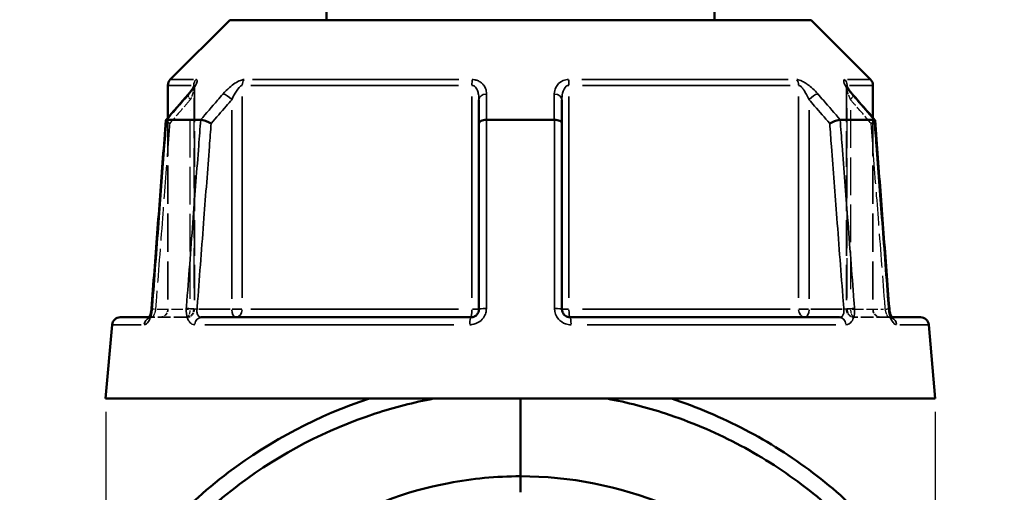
# Model space of a CAD drawing. Header units: millimetres. Extents: x 0 to 926, y 0 to 961.
# Tile 5 of 16: x 328 to 449, y 365 to 423. Entities that reach past the tile are written whole.
import ezdxf

# ---------------------------------------------------------------- set-up
doc = ezdxf.new("R2010")
doc.units = ezdxf.units.MM
doc.linetypes.add('DASHED', pattern=[0.2067, 0.1654, -0.0413])
for name, color, linetype, lineweight in [('Dimension (ANSI)', 7, 'Continuous', 25), ('Hidden (ANSI)', 7, 'DASHED', 35), ('Hidden Narrow (ANSI)', 7, 'DASHED', 25), ('Visible (ANSI)', 7, 'Continuous', 50), ('Visible Narrow (ANSI)', 7, 'Continuous', 35)]:
    doc.layers.add(name, color=color, linetype=linetype, lineweight=lineweight)
doc.styles.add('Note Text (ANSI)', font='tahoma.ttf')
doc.dimstyles.new('Default - mm (ANSI)', dxfattribs={"dimtxt": 3.048, "dimasz": 2.5, "dimexe": 3.175, "dimexo": 1.6002, "dimgap": 0.8, "dimtad": 0, "dimtoh": 1, "dimrnd": 1e-08, "dimzin": 4, "dimdsep": 46, "dimtxsty": 'Note Text (ANSI)', "dimcen": 0.09, "dimdle": 10, "dimclrd": 256, "dimclre": 256, "dimclrt": 256, "dimadec": 1, "dimazin": 1, "dimtfac": 1, "dimtofl": 0, "dimtmove": 0, "dimatfit": 3, "dimfxl": 1, "dimtolj": 1, "dimtzin": 4, "dimlwd": -1, "dimlwe": -1, "dimarcsym": 0})

# ---------------------------------------------------------------- blocks, each defined once
blk = doc.blocks.new('*D8')
at = {"layer": 'Defpoints', "color": 0, "transparency": 16777216}
for p in [(244.74, 516.05), (373.91, 516.05), (390.04, 258.09)]:
    blk.add_point(p, dxfattribs=at)
at = {"layer": 'Dimension (ANSI)', "transparency": 16777216}
for p, q in [((372.31, 516.05), (241.57, 516.05)), ((244.74, 513.55), (244.74, 440.07)), ((244.74, 260.59), (244.74, 426.12)), ((388.44, 258.09), (241.57, 258.09))]:
    blk.add_line(p, q, dxfattribs=at)
for points in [[(244.33, 513.55), (245.16, 513.55), (244.74, 516.05)], [(244.33, 260.59), (245.16, 260.59), (244.74, 258.09)]]:
    blk.add_solid(points, dxfattribs=at)
at = {"layer": 'Dimension (ANSI)', "transparency": 16777216, "insert": (243.16, 426.92), "char_height": 3.048, "attachment_point": 1, "rotation": 90, "style": 'Note Text (ANSI)'}
blk.add_mtext('\\A1;257.96', dxfattribs=at)
blk = doc.blocks.new('*D11')
at = {"layer": 'Defpoints', "color": 0, "transparency": 16777216}
for p in [(338.21, 376.46), (440.21, 376.46), (338.21, 330.39)]:
    blk.add_point(p, dxfattribs=at)
at = {"layer": 'Dimension (ANSI)', "transparency": 16777216}
for p, q in [((338.21, 374.85), (338.21, 327.21)), ((440.21, 374.85), (440.21, 327.21)), ((340.71, 330.39), (380.49, 330.39)), ((437.71, 330.39), (397.93, 330.39))]:
    blk.add_line(p, q, dxfattribs=at)
for points in [[(340.71, 330.81), (340.71, 329.97), (338.21, 330.39)], [(437.71, 330.81), (437.71, 329.97), (440.21, 330.39)]]:
    blk.add_solid(points, dxfattribs=at)
at = {"layer": 'Dimension (ANSI)', "transparency": 16777216, "insert": (381.29, 332.68), "char_height": 3.048, "attachment_point": 1, "style": 'Note Text (ANSI)'}
blk.add_mtext('\\A1;{\\fAIGDT|b0|i0;\\H3.0480;\\ln}\\fTahoma|b0|i0;\\H3.0480;102.00', dxfattribs=at)

msp = doc.modelspace()

# ---------------------------------------------------------------- linework, layer by layer
at = {"layer": 'Hidden (ANSI)', "ltscale": 26.493855}
for p, q in [((349.116, 414.836), (349.116, 387.455)), ((429.303, 414.836), (429.303, 387.455))]:
    msp.add_line(p, q, dxfattribs=at)
at = {"layer": 'Hidden (ANSI)', "ltscale": 28.476213}
msp.add_line((345.859, 410.999), (345.859, 387.455), dxfattribs=at)
at = {"layer": 'Hidden (ANSI)', "ltscale": 28.476215}
msp.add_line((432.559, 410.999), (432.559, 387.455), dxfattribs=at)
at = {"layer": 'Hidden (ANSI)', "ltscale": 1.470216}
msp.add_line((343.578, 386.455), (343.872, 386.455), dxfattribs=at)
at = {"layer": 'Hidden (ANSI)', "ltscale": 9.334328}
for p, q in [((348.116, 386.455), (343.872, 386.455)), ((434.547, 386.455), (430.303, 386.455))]:
    msp.add_line(p, q, dxfattribs=at)
at = {"layer": 'Hidden (ANSI)', "ltscale": 1.47006}
msp.add_line((434.547, 386.455), (434.841, 386.455), dxfattribs=at)
at = {"layer": 'Hidden (ANSI)', "ltscale": 2.991791}
for centre, start, end in [((344.859, 387.455), 270, 0), ((348.116, 387.455), 270, 0), ((430.303, 387.455), 180, 270), ((433.559, 387.455), 180, 270)]:
    msp.add_arc(centre, 1, start, end, dxfattribs=at)
at = {"layer": 'Hidden (ANSI)', "ltscale": 8.512628}
for centre, major_axis, ratio, start_param, end_param in [((10200.675, -10870.628), (-350.928, 15922.406), 0.8713232, 0.7640997, 0.7643804), ((-9558.919, -11027.774), (-354.119, -16144.189), 0.871299, 2.3771226, 2.3773994)]:
    msp.add_ellipse(centre, major_axis=major_axis, ratio=ratio, start_param=start_param, end_param=end_param, dxfattribs=at)
at = {"layer": 'Hidden (ANSI)', "ltscale": 4.578621}
msp.add_open_spline([(348.362, 413.877), (348.461, 413.991), (348.554, 414.103), (348.726, 414.321), (348.804, 414.427), (348.941, 414.624), (349, 414.716), (349.066, 414.832), (349.084, 414.866), (349.11, 414.918), (349.118, 414.936), (349.128, 414.96), (349.13, 414.967), (349.133, 414.974), (349.131, 414.969), (349.123, 414.931), (349.119, 414.907), (349.117, 414.858), (349.116, 414.848), (349.116, 414.836)], degree=3, knots=[0, 0, 0, 0, 0.05326363, 0.05326363, 0.10652726, 0.10652726, 0.15979088, 0.15979088, 0.1864227, 0.1864227, 0.20693939, 0.20693939, 0.22202176, 0.22202176, 0.24544118, 0.24544118, 0.26213437, 0.26213437, 0.26631814, 0.26631814, 0.26631814, 0.26631814], dxfattribs=at)
at = {"layer": 'Hidden (ANSI)', "ltscale": 0.735482}
msp.add_open_spline([(349.116, 414.836), (349.116, 414.879), (349.12, 414.909), (349.126, 414.95), (349.129, 414.962), (349.132, 414.97), (349.132, 414.971), (349.132, 414.971)], degree=3, knots=[0.079099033, 0.079099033, 0.079099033, 0.079099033, 0.094745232, 0.094745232, 0.110737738, 0.110737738, 0.118300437, 0.118300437, 0.118300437, 0.118300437], dxfattribs=at)
at = {"layer": 'Hidden (ANSI)', "ltscale": 4.578617}
msp.add_open_spline([(429.303, 414.836), (429.303, 414.879), (429.299, 414.909), (429.293, 414.95), (429.29, 414.962), (429.286, 414.974), (429.287, 414.972), (429.294, 414.953), (429.302, 414.932), (429.335, 414.864), (429.364, 414.81), (429.45, 414.667), (429.513, 414.572), (429.657, 414.37), (429.738, 414.263), (429.899, 414.062), (429.976, 413.97), (430.057, 413.877)], degree=3, knots=[0.07909903, 0.07909903, 0.07909903, 0.07909903, 0.09474523, 0.09474523, 0.11073774, 0.11073774, 0.12984163, 0.12984163, 0.15596521, 0.15596521, 0.19532048, 0.19532048, 0.24858388, 0.24858388, 0.30184727, 0.30184727, 0.345416, 0.345416, 0.345416, 0.345416], dxfattribs=at)
at = {"layer": 'Hidden (ANSI)', "ltscale": 0.735502}
msp.add_open_spline([(429.287, 414.971), (429.287, 414.971), (429.289, 414.964), (429.296, 414.931), (429.3, 414.907), (429.302, 414.858), (429.303, 414.848), (429.303, 414.836)], degree=3, knots=[0.227116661, 0.227116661, 0.227116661, 0.227116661, 0.245441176, 0.245441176, 0.262134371, 0.262134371, 0.26631814, 0.26631814, 0.26631814, 0.26631814], dxfattribs=at)
at = {"layer": 'Hidden (ANSI)', "ltscale": 2.089214}
for points, knots in [([(345.608, 410.696), (345.606, 410.673), (345.62, 410.644), (345.683, 410.569), (345.738, 410.521), (345.885, 410.418), (345.975, 410.363), (346.079, 410.307), (346.08, 410.306), (346.081, 410.305)], [-0.10955437, -0.10955437, -0.10955437, -0.10955437, -0.07796276, -0.07796276, -0.03923705, -0.03923705, 0, 0, 0.00047625, 0.00047625, 0.00047625, 0.00047625]), ([(432.338, 410.305), (432.339, 410.306), (432.34, 410.307), (432.444, 410.363), (432.534, 410.418), (432.681, 410.521), (432.736, 410.569), (432.799, 410.644), (432.813, 410.673), (432.811, 410.696)], [-0.15371258, -0.15371258, -0.15371258, -0.15371258, -0.15323743, -0.15323743, -0.11409174, -0.11409174, -0.0754562, -0.0754562, -0.04393815, -0.04393815, -0.04393815, -0.04393815])]:
    msp.add_open_spline(points, degree=3, knots=knots, dxfattribs=at)
at = {"layer": 'Hidden (ANSI)', "ltscale": 0.527502}
msp.add_open_spline([(343.815, 387.256), (343.823, 387.304), (343.829, 387.352), (343.839, 387.443), (343.843, 387.487), (343.847, 387.531)], degree=3, knots=[0.279678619, 0.279678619, 0.279678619, 0.279678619, 0.298086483, 0.298086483, 0.314813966, 0.314813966, 0.314813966, 0.314813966], dxfattribs=at)
at = {"layer": 'Hidden (ANSI)', "ltscale": 1.701024}
msp.add_open_spline([(343.499, 386.331), (343.499, 386.331), (343.499, 386.331), (343.499, 386.331), (343.508, 386.341), (343.555, 386.374), (343.592, 386.396), (343.706, 386.438), (343.785, 386.455), (343.872, 386.455)], degree=3, knots=[0.227293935, 0.227293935, 0.227293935, 0.227293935, 0.22772718, 0.22772718, 0.25682997, 0.25682997, 0.285161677, 0.285161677, 0.314811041, 0.314811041, 0.314811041, 0.314811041], dxfattribs=at)
at = {"layer": 'Hidden (ANSI)', "ltscale": 1.700917}
for points in [[(343.872, 386.455), (343.768, 386.455), (343.677, 386.43), (343.563, 386.381), (343.531, 386.358), (343.503, 386.336), (343.499, 386.331), (343.499, 386.331)], [(434.547, 386.455), (434.651, 386.455), (434.742, 386.43), (434.856, 386.381), (434.888, 386.358), (434.916, 386.336), (434.92, 386.331), (434.92, 386.331)]]:
    msp.add_open_spline(points, degree=3, knots=[0, 0, 0, 0, 0.035487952, 0.035487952, 0.066590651, 0.066590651, 0.08751627, 0.08751627, 0.08751627, 0.08751627], dxfattribs=at)
at = {"layer": 'Hidden (ANSI)', "ltscale": 0.402963}
msp.add_open_spline([(343.529, 386.371), (343.53, 386.373), (343.53, 386.374), (343.545, 386.395), (343.56, 386.422), (343.578, 386.455)], degree=3, knots=[0.122975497, 0.122975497, 0.122975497, 0.122975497, 0.124622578, 0.124622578, 0.150448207, 0.150448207, 0.150448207, 0.150448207], dxfattribs=at)
at = {"layer": 'Hidden (ANSI)', "ltscale": 0.420625}
msp.add_open_spline([(343.735, 386.873), (343.747, 386.919), (343.759, 386.966), (343.774, 387.034), (343.779, 387.054), (343.783, 387.073)], degree=3, knots=[0.227257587, 0.227257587, 0.227257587, 0.227257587, 0.247429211, 0.247429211, 0.255432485, 0.255432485, 0.255432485, 0.255432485], dxfattribs=at)
at = {"layer": 'Hidden (ANSI)', "ltscale": 2.63652}
msp.add_open_spline([(434.841, 386.455), (434.861, 386.418), (434.878, 386.389), (434.909, 386.343), (434.921, 386.331), (434.92, 386.331), (434.911, 386.341), (434.864, 386.374), (434.827, 386.396), (434.713, 386.438), (434.634, 386.455), (434.547, 386.455)], degree=3, knots=[0.16436308, 0.16436308, 0.16436308, 0.16436308, 0.19343627, 0.19343627, 0.22772718, 0.22772718, 0.25682997, 0.25682997, 0.28516168, 0.28516168, 0.31481104, 0.31481104, 0.31481104, 0.31481104], dxfattribs=at)
at = {"layer": 'Hidden Narrow (ANSI)', "ltscale": 29.756516}
msp.add_line((349.043, 413.425), (349.043, 388.822), dxfattribs=at)
at = {"layer": 'Hidden Narrow (ANSI)', "ltscale": 29.756474}
msp.add_line((429.376, 388.822), (429.376, 413.425), dxfattribs=at)
at = {"layer": 'Hidden Narrow (ANSI)', "ltscale": 28.04664}
for p, q in [((348.616, 388.743), (348.616, 411.932)), ((429.803, 411.932), (429.803, 388.743))]:
    msp.add_line(p, q, dxfattribs=at)
at = {"layer": 'Hidden Narrow (ANSI)', "ltscale": 8.457208}
for p, q in [((344.557, 387.455), (348.403, 387.455)), ((430.016, 387.455), (433.862, 387.455))]:
    msp.add_line(p, q, dxfattribs=at)
at = {"layer": 'Hidden Narrow (ANSI)', "ltscale": 1.795034}
for p, q in [((349.115, 387.455), (348.661, 387.455)), ((429.758, 387.455), (429.304, 387.455))]:
    msp.add_line(p, q, dxfattribs=at)
at = {"layer": 'Hidden Narrow (ANSI)', "ltscale": 2.029475}
for centre, major_axis, start_param, end_param in [((349.116, 413.221), (-0.755, 0.656), 0.059198, 1.1247615), ((429.303, 413.221), (0.755, 0.656), 5.1584238, 6.2239873)]:
    msp.add_ellipse(centre, major_axis=major_axis, ratio=0.3543192, start_param=start_param, end_param=end_param, dxfattribs=at)
at = {"layer": 'Hidden Narrow (ANSI)', "ltscale": 1.797881}
for centre, major_axis, start_param, end_param in [((344.844, 387.455), (-0.997, 0.076), 0.0524429, 0.9964155), ((433.575, 387.455), (0.997, 0.076), 5.2867698, 6.2307424)]:
    msp.add_ellipse(centre, major_axis=major_axis, ratio=0.0437298, start_param=start_param, end_param=end_param, dxfattribs=at)
at = {"layer": 'Hidden Narrow (ANSI)', "ltscale": 0.633739}
msp.add_ellipse((343.872, 385.455), major_axis=(0, 1), ratio=0.9213266, start_param=0.0184876, end_param=0.3512644, dxfattribs=at)
at = {"layer": 'Hidden Narrow (ANSI)', "ltscale": 2.692601}
for centre, ratio, start_param, end_param in [((348.116, 387.455), 0.5, 0.0785398, 1.4922565), ((348.116, 387.455), 0.9265657, 0.0785398, 1.4922565), ((430.303, 387.455), 0.9265657, 4.7909288, 6.2046455), ((430.303, 387.455), 0.5, 4.7909288, 6.2046455)]:
    msp.add_ellipse(centre, major_axis=(0, -1), ratio=ratio, start_param=start_param, end_param=end_param, dxfattribs=at)
at = {"layer": 'Hidden Narrow (ANSI)', "ltscale": 0.633677}
msp.add_ellipse((434.547, 385.455), major_axis=(0, 1), ratio=0.9213266, start_param=5.9319551, end_param=6.2646995, dxfattribs=at)
at = {"layer": 'Hidden Narrow (ANSI)', "ltscale": 3.591758}
msp.add_open_spline([(349.109, 414.917), (349.112, 414.905), (349.114, 414.892), (349.12, 414.818), (349.113, 414.738), (349.082, 414.561), (349.06, 414.465), (348.991, 414.211), (348.938, 414.045), (348.8, 413.662), (348.713, 413.442), (348.616, 413.221)], degree=3, knots=[0.05373644, 0.05373644, 0.05373644, 0.05373644, 0.06721438, 0.06721438, 0.12292214, 0.12292214, 0.17440412, 0.17440412, 0.25131567, 0.25131567, 0.345416, 0.345416, 0.345416, 0.345416], dxfattribs=at)
at = {"layer": 'Hidden Narrow (ANSI)', "ltscale": 3.592147}
msp.add_open_spline([(429.803, 413.221), (429.683, 413.497), (429.575, 413.771), (429.369, 414.384), (429.287, 414.718), (429.306, 414.897), (429.308, 414.907), (429.31, 414.917)], degree=3, knots=[0, 0, 0, 0, 0.11734182, 0.11734182, 0.28109054, 0.28109054, 0.2916805, 0.2916805, 0.2916805, 0.2916805], dxfattribs=at)
at = {"layer": 'Hidden Narrow (ANSI)', "ltscale": 7.081717}
for points, knots in [([(348.616, 413.221), (348.39, 412.961), (348.164, 412.701), (347.939, 412.441), (347.319, 411.729), (346.7, 411.017), (346.081, 410.305)], [1.52956, 1.52956, 1.52956, 1.52956, 1.63999425, 1.63999425, 1.63999425, 1.94268014, 1.94268014, 1.94268014, 1.94268014]), ([(432.338, 410.305), (431.719, 411.017), (431.1, 411.729), (430.48, 412.441), (430.254, 412.701), (430.029, 412.961), (429.803, 413.221)], [2.55862177, 2.55862177, 2.55862177, 2.55862177, 2.86130766, 2.86130766, 2.86130766, 2.9717419, 2.9717419, 2.9717419, 2.9717419])]:
    msp.add_open_spline(points, degree=3, knots=knots, dxfattribs=at)
at = {"layer": 'Hidden Narrow (ANSI)', "ltscale": 24.968994}
for points, knots in [([(346.081, 410.305), (346.01, 409.365), (345.938, 408.425), (345.643, 404.54), (345.419, 401.595), (345.195, 398.651), (344.935, 395.239), (344.676, 391.826), (344.392, 388.094), (344.368, 387.775), (344.344, 387.455)], [0.6034865, 0.6034865, 0.6034865, 0.6034865, 0.8866951, 0.8866951, 1.7733902, 1.7733902, 1.7733902, 2.8010582, 2.8010582, 2.8973048, 2.8973048, 2.8973048, 2.8973048]), ([(434.075, 387.455), (434.051, 387.775), (434.027, 388.094), (433.743, 391.826), (433.483, 395.239), (433.224, 398.651), (433, 401.595), (432.776, 404.54), (432.481, 408.425), (432.409, 409.365), (432.338, 410.305)], [1.2046153, 1.2046153, 1.2046153, 1.2046153, 1.300862, 1.300862, 2.32853, 2.32853, 2.32853, 3.2152251, 3.2152251, 3.4984336, 3.4984336, 3.4984336, 3.4984336])]:
    msp.add_open_spline(points, degree=3, knots=knots, dxfattribs=at)
at = {"layer": 'Hidden Narrow (ANSI)', "ltscale": 2.712011}
msp.add_open_spline([(344.344, 387.455), (344.334, 387.389), (344.321, 387.323), (344.284, 387.154), (344.255, 387.053), (344.181, 386.841), (344.133, 386.735), (344.009, 386.525), (343.932, 386.455), (343.872, 386.455)], degree=3, knots=[0, 0, 0, 0, 0.03982627, 0.03982627, 0.1035483, 0.1035483, 0.18638694, 0.18638694, 0.31481104, 0.31481104, 0.31481104, 0.31481104], dxfattribs=at)
at = {"layer": 'Hidden Narrow (ANSI)', "ltscale": 2.712193}
msp.add_open_spline([(434.547, 386.455), (434.524, 386.455), (434.499, 386.465), (434.43, 386.515), (434.384, 386.571), (434.278, 386.747), (434.22, 386.882), (434.131, 387.166), (434.097, 387.311), (434.075, 387.455)], degree=3, knots=[0, 0, 0, 0, 0.04867645, 0.04867645, 0.12655878, 0.12655878, 0.2278058, 0.2278058, 0.31481397, 0.31481397, 0.31481397, 0.31481397], dxfattribs=at)
at = {"layer": 'Visible (ANSI)'}
for p, q in [((365.359, 425.455), (365.359, 423.005)), ((413.06, 423.005), (413.06, 425.455)), ((353.46, 423.005), (346.152, 415.697)), ((353.46, 423.005), (424.959, 423.005)), ((424.959, 423.005), (432.267, 415.697)), ((345.859, 414.99), (345.859, 410.999)), ((432.559, 414.99), (432.559, 410.999)), ((384.109, 413.221), (384.109, 410.305)), ((394.309, 410.305), (394.309, 413.221)), ((345.717, 410.755), (349.878, 410.755)), ((385.048, 410.755), (393.371, 410.755)), ((428.541, 410.755), (432.702, 410.755)), ((384.109, 410.305), (384.109, 387.455)), ((394.309, 387.455), (394.309, 410.305)), ((340.001, 386.455), (343.578, 386.455)), ((349.972, 386.455), (383.109, 386.455)), ((395.309, 386.455), (428.447, 386.455)), ((434.841, 386.455), (438.418, 386.455)), ((339.004, 385.542), (338.209, 376.455)), ((439.414, 385.542), (440.209, 376.455)), ((338.209, 376.455), (440.209, 376.455)), ((389.209, 376.455), (389.209, 366.905)), ((389.209, 366.905), (389.209, 376.455)), ((389.209, 364.93), (389.209, 366.905)), ((389.209, 366.905), (389.209, 364.93))]:
    msp.add_line(p, q, dxfattribs=at)
for centre, start, end in [((346.859, 414.99), 135, 180), ((431.559, 414.99), 0, 45), ((340.001, 385.455), 90, 175), ((438.418, 385.455), 5, 90)]:
    msp.add_arc(centre, 1, start, end, dxfattribs=at)
for centre, major_axis, ratio, start_param, end_param in [((10337.338, -11027.774), (354.119, -16144.189), 0.871299, 3.9057859, 3.9060627), ((-9422.256, -10870.628), (350.928, 15922.406), 0.8713232, 5.5188049, 5.5190856)]:
    msp.add_ellipse(centre, major_axis=major_axis, ratio=ratio, start_param=start_param, end_param=end_param, dxfattribs=at)
for points, knots in [([(349.132, 414.971), (349.132, 414.971), (349.131, 414.968), (349.125, 414.953), (349.116, 414.932), (349.084, 414.864), (349.055, 414.81), (348.969, 414.667), (348.906, 414.572), (348.762, 414.37), (348.681, 414.263), (348.52, 414.062), (348.443, 413.97), (348.362, 413.877)], [0.11830044, 0.11830044, 0.11830044, 0.11830044, 0.12984163, 0.12984163, 0.15596521, 0.15596521, 0.19532048, 0.19532048, 0.24858388, 0.24858388, 0.30184727, 0.30184727, 0.345416, 0.345416, 0.345416, 0.345416]), ([(430.057, 413.877), (429.958, 413.991), (429.865, 414.103), (429.693, 414.321), (429.615, 414.427), (429.478, 414.624), (429.419, 414.716), (429.353, 414.832), (429.334, 414.866), (429.309, 414.918), (429.301, 414.936), (429.291, 414.96), (429.289, 414.967), (429.287, 414.971), (429.287, 414.971), (429.287, 414.971)], [0, 0, 0, 0, 0.05326363, 0.05326363, 0.10652726, 0.10652726, 0.15979088, 0.15979088, 0.1864227, 0.1864227, 0.20693939, 0.20693939, 0.22202176, 0.22202176, 0.22711666, 0.22711666, 0.22711666, 0.22711666]), ([(345.608, 410.696), (345.491, 409.152), (345.373, 407.608), (345.138, 404.519), (345.021, 402.974), (344.786, 399.886), (344.669, 398.341), (344.434, 395.253), (344.316, 393.708), (344.081, 390.62), (343.964, 389.075), (343.847, 387.531)], [0.5718587, 0.5718587, 0.5718587, 0.5718587, 1.0369479, 1.0369479, 1.5020372, 1.5020372, 1.9671264, 1.9671264, 2.4322156, 2.4322156, 2.8973048, 2.8973048, 2.8973048, 2.8973048]), ([(345.706, 410.755), (345.654, 410.75), (345.622, 410.735), (345.61, 410.706), (345.609, 410.701), (345.608, 410.696)], [-0.153595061, -0.153595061, -0.153595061, -0.153595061, -0.116550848, -0.116550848, -0.109554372, -0.109554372, -0.109554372, -0.109554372]), ([(351.181, 410.305), (351.18, 410.306), (351.179, 410.307), (351.075, 410.363), (350.961, 410.418), (350.725, 410.521), (350.604, 410.569), (350.367, 410.651), (350.253, 410.686), (350.05, 410.735), (349.963, 410.75), (349.893, 410.755)], [-0.15371258, -0.15371258, -0.15371258, -0.15371258, -0.15323742, -0.15323742, -0.11409173, -0.11409173, -0.07545617, -0.07545617, -0.03695795, -0.03695795, 0, 0, 0, 0]), ([(385.023, 410.755), (384.9, 410.75), (384.781, 410.735), (384.558, 410.686), (384.457, 410.651), (384.288, 410.569), (384.223, 410.521), (384.133, 410.418), (384.11, 410.363), (384.109, 410.307), (384.109, 410.306), (384.109, 410.305)], [-0.15359492, -0.15359492, -0.15359492, -0.15359492, -0.11655078, -0.11655078, -0.07796289, -0.07796289, -0.03923697, -0.03923697, 0, 0, 0.0004764, 0.0004764, 0.0004764, 0.0004764]), ([(394.309, 410.305), (394.309, 410.306), (394.309, 410.307), (394.309, 410.363), (394.286, 410.418), (394.196, 410.521), (394.13, 410.569), (393.962, 410.651), (393.861, 410.686), (393.638, 410.735), (393.519, 410.75), (393.396, 410.755)], [-0.15371258, -0.15371258, -0.15371258, -0.15371258, -0.15323729, -0.15323729, -0.11409168, -0.11409168, -0.07545593, -0.07545593, -0.03695789, -0.03695789, 0, 0, 0, 0]), ([(428.526, 410.755), (428.456, 410.75), (428.369, 410.735), (428.166, 410.686), (428.052, 410.651), (427.815, 410.569), (427.694, 410.521), (427.458, 410.418), (427.344, 410.363), (427.24, 410.307), (427.239, 410.306), (427.238, 410.305)], [-0.15359504, -0.15359504, -0.15359504, -0.15359504, -0.11655084, -0.11655084, -0.07796278, -0.07796278, -0.03923704, -0.03923704, 0, 0, 0.00047627, 0.00047627, 0.00047627, 0.00047627]), ([(432.811, 410.696), (432.81, 410.701), (432.809, 410.706), (432.797, 410.735), (432.765, 410.75), (432.713, 410.755)], [-0.043938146, -0.043938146, -0.043938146, -0.043938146, -0.03695796, -0.03695796, 0, 0, 0, 0]), ([(434.572, 387.531), (434.455, 389.075), (434.338, 390.62), (434.103, 393.708), (433.985, 395.253), (433.75, 398.341), (433.633, 399.886), (433.398, 402.974), (433.281, 404.519), (433.046, 407.608), (432.928, 409.152), (432.811, 410.696)], [1.2046153, 1.2046153, 1.2046153, 1.2046153, 1.6697046, 1.6697046, 2.1347938, 2.1347938, 2.599883, 2.599883, 3.0649722, 3.0649722, 3.5300614, 3.5300614, 3.5300614, 3.5300614]), ([(343.847, 387.531), (343.836, 387.394), (343.818, 387.256), (343.768, 386.996), (343.738, 386.875), (343.672, 386.666), (343.637, 386.578), (343.574, 386.446), (343.547, 386.398), (343.51, 386.343), (343.499, 386.331), (343.499, 386.331)], [0, 0, 0, 0, 0.05246869, 0.05246869, 0.10385719, 0.10385719, 0.15173749, 0.15173749, 0.19343627, 0.19343627, 0.22729393, 0.22729393, 0.22729393, 0.22729393]), ([(384.109, 387.455), (384.109, 387.389), (384.103, 387.324), (384.069, 387.156), (384.032, 387.056), (383.913, 386.844), (383.821, 386.739), (383.569, 386.549), (383.398, 386.481), (383.184, 386.457), (383.147, 386.455), (383.109, 386.455)], [0, 0, 0, 0, 0.03957477, 0.03957477, 0.1028944, 0.1028944, 0.18520991, 0.18520991, 0.29222008, 0.29222008, 0.31481112, 0.31481112, 0.31481112, 0.31481112]), ([(395.309, 386.455), (395.199, 386.455), (395.089, 386.473), (394.817, 386.567), (394.665, 386.67), (394.396, 386.984), (394.309, 387.22), (394.309, 387.455)], [0, 0, 0, 0, 0.06653404, 0.06653404, 0.1729885, 0.1729885, 0.31481287, 0.31481287, 0.31481287, 0.31481287]), ([(434.572, 387.531), (434.583, 387.394), (434.601, 387.256), (434.65, 386.996), (434.681, 386.875), (434.747, 386.666), (434.782, 386.578), (434.824, 386.488), (434.833, 386.471), (434.841, 386.455)], [0, 0, 0, 0, 0.05246869, 0.05246869, 0.10385719, 0.10385719, 0.15173749, 0.15173749, 0.16436308, 0.16436308, 0.16436308, 0.16436308]), ([(434.92, 386.331), (434.92, 386.331), (434.92, 386.331), (434.915, 386.337), (434.903, 386.352), (434.87, 386.403), (434.847, 386.442), (434.795, 386.55), (434.765, 386.622), (434.704, 386.796), (434.674, 386.902), (434.621, 387.137), (434.599, 387.267), (434.58, 387.443), (434.576, 387.487), (434.572, 387.531)], [0.08751627, 0.08751627, 0.08751627, 0.08751627, 0.09464308, 0.09464308, 0.12462258, 0.12462258, 0.15950627, 0.15950627, 0.20062077, 0.20062077, 0.24742921, 0.24742921, 0.29808648, 0.29808648, 0.31481397, 0.31481397, 0.31481397, 0.31481397]), ([(343.499, 386.331), (343.499, 386.331), (343.499, 386.331), (343.504, 386.337), (343.515, 386.35), (343.529, 386.371)], [0.08751627, 0.08751627, 0.08751627, 0.08751627, 0.094643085, 0.094643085, 0.122975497, 0.122975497, 0.122975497, 0.122975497]), ([(343.578, 386.455), (343.584, 386.467), (343.59, 386.479), (343.624, 386.55), (343.654, 386.622), (343.701, 386.756), (343.718, 386.813), (343.735, 386.873)], [0.150448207, 0.150448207, 0.150448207, 0.150448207, 0.159506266, 0.159506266, 0.200620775, 0.200620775, 0.227257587, 0.227257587, 0.227257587, 0.227257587]), ([(370.631, 376.455), (364.413, 374.411), (358.538, 371.333), (347.426, 362.93), (342.376, 357.365), (334.781, 345.003), (332.158, 338.259), (329.651, 325.356), (329.409, 319.267), (330.082, 313.285), (330.754, 307.304), (332.34, 301.43), (336.199, 292.676), (337.925, 289.553), (341.904, 283.666), (344.157, 280.902), (348.964, 275.979), (351.491, 273.793), (356.872, 269.874), (359.726, 268.142), (367.768, 264.14), (373.19, 262.349), (380.168, 261.103), (381.591, 260.902), (383.019, 260.753)], [0.3159043, 0.3159043, 0.3159043, 0.3159043, 0.6442511, 0.6442511, 1.0154019, 1.0154019, 1.3737901, 1.3737901, 1.6774634, 1.6774634, 1.6774634, 1.9811367, 1.9811367, 2.1607971, 2.1607971, 2.3404576, 2.3404576, 2.5089885, 2.5089885, 2.6775194, 2.6775194, 2.964022, 2.964022, 3.0368082, 3.0368082, 3.0368082, 3.0368082]), ([(384.037, 262.639), (382.368, 262.789), (380.706, 263.013), (373.654, 264.279), (368.391, 266.027), (360.594, 269.93), (357.828, 271.62), (352.617, 275.44), (350.173, 277.57), (345.528, 282.364), (343.353, 285.053), (339.52, 290.779), (337.861, 293.814), (334.163, 302.315), (332.657, 308.011), (332.037, 313.803), (331.416, 319.595), (331.682, 325.482), (334.168, 337.936), (336.734, 344.431), (344.111, 356.319), (348.997, 361.658), (359.717, 369.711), (365.373, 372.656), (371.353, 374.611), (373.704, 375.379), (376.105, 375.996), (378.536, 376.455)], [-3.05148, -3.05148, -3.05148, -3.05148, -2.964022, -2.964022, -2.6775194, -2.6775194, -2.5089885, -2.5089885, -2.3404576, -2.3404576, -2.1607971, -2.1607971, -1.9811367, -1.9811367, -1.6774634, -1.6774634, -1.6774634, -1.3737901, -1.3737901, -1.0154019, -1.0154019, -0.6442511, -0.6442511, -0.3159043, -0.3159043, -0.3159043, -0.1867869, -0.1867869, -0.1867869, -0.1867869]), ([(399.883, 376.455), (402.314, 375.996), (404.715, 375.379), (407.066, 374.611), (410.067, 373.63), (412.987, 372.401), (418.586, 369.481), (421.265, 367.79), (426.364, 363.951), (428.777, 361.794), (433.207, 357.106), (435.225, 354.575), (438.925, 349.036), (440.576, 346.008), (443.314, 339.706), (444.4, 336.431), (446.517, 327.415), (446.981, 321.54), (446.556, 315.729), (446.131, 309.918), (444.816, 304.174), (440.138, 292.35), (436.441, 286.407), (427.007, 275.992), (421.195, 271.593), (410.524, 266.292), (406.004, 264.709), (401.359, 263.704)], [-2.9548057, -2.9548057, -2.9548057, -2.9548057, -2.8256883, -2.8256883, -2.8256883, -2.6609301, -2.6609301, -2.4961719, -2.4961719, -2.3279463, -2.3279463, -2.1597208, -2.1597208, -1.9805842, -1.9805842, -1.8014476, -1.8014476, -1.4977294, -1.4977294, -1.4977294, -1.1940112, -1.1940112, -0.8347845, -0.8347845, -0.4610233, -0.4610233, -0.2129992, -0.2129992, -0.2129992, -0.2129992]), ([(401.324, 261.676), (406.248, 262.7), (411.041, 264.352), (422.168, 269.846), (428.17, 274.357), (437.938, 285.056), (441.779, 291.167), (446.667, 303.346), (448.056, 309.272), (448.527, 315.275), (448.998, 321.278), (448.551, 327.357), (446.407, 336.702), (445.3, 340.099), (442.495, 346.643), (440.797, 349.791), (436.985, 355.553), (434.902, 358.188), (430.321, 363.073), (427.823, 365.323), (422.537, 369.329), (419.757, 371.095), (413.943, 374.145), (410.908, 375.43), (407.788, 376.455)], [0.2061334, 0.2061334, 0.2061334, 0.2061334, 0.4610233, 0.4610233, 0.8347845, 0.8347845, 1.1940112, 1.1940112, 1.4977294, 1.4977294, 1.4977294, 1.8014476, 1.8014476, 1.9805842, 1.9805842, 2.1597208, 2.1597208, 2.3279463, 2.3279463, 2.4961719, 2.4961719, 2.6609301, 2.6609301, 2.8256883, 2.8256883, 2.8256883, 2.8256883]), ([(389.209, 366.905), (386.256, 366.905), (383.302, 366.626), (375.059, 365.054), (369.897, 363.1), (360.501, 357.526), (356.278, 353.892), (350.918, 347.332), (349.25, 344.84), (346.417, 339.585), (345.252, 336.822), (342.937, 329.437), (342.209, 324.684), (342.209, 319.93), (342.209, 315.176), (342.937, 310.423), (346.144, 300.19), (349.028, 294.84), (356.619, 285.551), (361.339, 281.628), (372.174, 275.695), (378.341, 273.793), (386.157, 273.029), (387.683, 272.955), (389.209, 272.955)], [-3.1415927, -3.1415927, -3.1415927, -3.1415927, -2.9531665, -2.9531665, -2.6061993, -2.6061993, -2.2558929, -2.2558929, -2.0652236, -2.0652236, -1.8745543, -1.8745543, -1.5707963, -1.5707963, -1.5707963, -1.2670383, -1.2670383, -0.8856997, -0.8856997, -0.5009853, -0.5009853, -0.0973674, -0.0973674, 0, 0, 0, 0]), ([(401.359, 274.552), (401.978, 274.717), (402.593, 274.895), (408.4, 276.705), (413.311, 279.236), (422.013, 285.844), (425.793, 289.934), (430.371, 297.059), (431.745, 299.725), (433.962, 305.269), (434.805, 308.147), (436.263, 315.742), (436.445, 320.541), (435.906, 325.26), (435.367, 329.978), (434.107, 334.613), (429.764, 344.411), (426.295, 349.399), (417.708, 357.767), (412.58, 361.129), (401.375, 365.71), (395.294, 366.905), (389.209, 366.905)], [-2.8802454, -2.8802454, -2.8802454, -2.8802454, -2.8394011, -2.8394011, -2.4921111, -2.4921111, -2.1418878, -2.1418878, -1.9511775, -1.9511775, -1.7604673, -1.7604673, -1.4570397, -1.4570397, -1.4570397, -1.1536121, -1.1536121, -0.7724267, -0.7724267, -0.3881385, -0.3881385, 0, 0, 0, 0])]:
    msp.add_open_spline(points, degree=3, knots=knots, dxfattribs=at)
for points in [[(345.706, 410.755), (345.71, 410.755), (345.713, 410.755), (345.717, 410.755)], [(349.878, 410.755), (349.883, 410.755), (349.888, 410.755), (349.893, 410.755)], [(385.023, 410.755), (385.031, 410.755), (385.04, 410.755), (385.048, 410.755)], [(393.371, 410.755), (393.379, 410.755), (393.388, 410.755), (393.396, 410.755)], [(428.526, 410.755), (428.531, 410.755), (428.536, 410.755), (428.541, 410.755)], [(432.702, 410.755), (432.706, 410.755), (432.709, 410.755), (432.713, 410.755)], [(343.783, 387.073), (343.795, 387.133), (343.806, 387.194), (343.815, 387.256)]]:
    msp.add_open_spline(points, degree=3, dxfattribs=at)
at = {"layer": 'Visible Narrow (ANSI)'}
for p, q in [((346.16, 415.697), (349.009, 415.697)), ((356.281, 415.697), (381.648, 415.697)), ((396.771, 415.697), (422.137, 415.697)), ((429.41, 415.697), (432.259, 415.697)), ((348.736, 414.99), (345.868, 414.99)), ((349.043, 414.98), (349.043, 414.801)), ((381.596, 414.99), (356.057, 414.99)), ((422.361, 414.99), (396.823, 414.99)), ((429.376, 414.801), (429.376, 414.98)), ((432.551, 414.99), (429.683, 414.99)), ((355.005, 388.832), (355.005, 413.613)), ((383.247, 413.613), (383.247, 388.832)), ((395.172, 388.832), (395.172, 413.613)), ((423.414, 413.613), (423.414, 388.832)), ((353.716, 411.932), (353.716, 388.743)), ((424.703, 388.743), (424.703, 411.932)), ((353.503, 387.455), (349.657, 387.455)), ((354.959, 387.455), (353.78, 387.455)), ((356.057, 387.455), (381.596, 387.455)), ((384.107, 387.455), (383.318, 387.455)), ((395.101, 387.455), (394.312, 387.455)), ((396.823, 387.455), (422.361, 387.455)), ((424.639, 387.455), (423.46, 387.455)), ((428.762, 387.455), (424.916, 387.455)), ((342.574, 385.542), (339.014, 385.542)), ((381.002, 385.542), (350.419, 385.542)), ((428, 385.542), (397.417, 385.542)), ((439.404, 385.542), (435.845, 385.542))]:
    msp.add_line(p, q, dxfattribs=at)
for centre, major_axis, ratio, start_param, end_param in [((349.969, 414.99), (0, 1), 0.9265657, 0.8246681, 1.5315264), ((355.794, 414.99), (0, -1), 0.7890235, 3.9662607, 4.6731191), ((383.385, 414.99), (0, 1), 0.1375423, 0.8246681, 1.5315264), ((395.034, 414.99), (0, -1), 0.1375423, 1.6100662, 2.3169246), ((422.625, 414.99), (0, 1), 0.7890235, 4.7516589, 5.4585172), ((428.45, 414.99), (0, -1), 0.9265657, 1.6100662, 2.3169246), ((349.116, 413.221), (-0.755, 0.656), 0.3543192, 5.9781609, 6.2671314), ((353.216, 413.221), (-0.755, 0.656), 0.3543192, 4.400804, 5.755338), ((385.109, 413.221), (-1, 0), 0.7086384, 4.8533994, 6.2079334), ((393.309, 413.221), (1, 0), 0.7086384, 0.0752519, 1.4297859), ((425.203, 413.221), (-0.755, -0.656), 0.3543192, 3.66944, 5.023974), ((429.303, 413.221), (0.755, 0.656), 0.3543192, 0.0160539, 0.3050244), ((344.844, 387.455), (-0.997, 0.076), 0.0437298, 5.8665688, 6.2612581), ((348.944, 387.455), (0.997, -0.076), 0.0437298, 1.1232285, 2.4618904), ((385.109, 387.455), (-1, 0), 0.0874597, 4.8701533, 6.2088152), ((393.309, 387.455), (1, 0), 0.0874597, 0.0743701, 1.413032), ((429.475, 387.455), (0.997, 0.076), 0.0437298, 0.6797022, 2.0183641), ((433.575, 387.455), (0.997, 0.076), 0.0437298, 0.0219272, 0.4166165), ((343.872, 385.455), (0, 1), 0.9213266, 0.4254409, 1.427841), ((349.972, 385.455), (0, 1), 0.797365, 0.0741765, 1.4093534), ((354.216, 387.455), (0, -1), 0.5, 4.7909288, 6.2046455), ((354.216, 387.455), (0, -1), 0.7890235, 0.0785398, 1.4922565), ((383.109, 385.455), (0, 1), 0.1239616, 0.0741765, 1.4093534), ((383.109, 387.455), (0, -1), 0.1375423, 0.0785398, 1.4922565), ((395.309, 387.455), (0, -1), 0.1375423, 4.7909288, 6.2046455), ((395.309, 385.455), (0, 1), 0.1239616, 4.8738319, 6.2090088), ((424.203, 387.455), (0, -1), 0.7890235, 4.7909288, 6.2046455), ((424.203, 387.455), (0, -1), 0.5, 0.0785398, 1.4922565), ((428.447, 385.455), (0, 1), 0.797365, 4.8738319, 6.2090088), ((434.547, 385.455), (0, 1), 0.9213266, 4.8553461, 5.8577786)]:
    msp.add_ellipse(centre, major_axis=major_axis, ratio=ratio, start_param=start_param, end_param=end_param, dxfattribs=at)
for points, knots in [([(348.474, 413.928), (348.666, 414.149), (348.841, 414.369), (349.115, 414.752), (349.221, 414.918), (349.358, 415.172), (349.401, 415.268), (349.46, 415.445), (349.473, 415.525), (349.454, 415.629), (349.433, 415.661), (349.375, 415.691), (349.347, 415.697), (349.314, 415.697)], [-0.345416, -0.345416, -0.345416, -0.345416, -0.25131567, -0.25131567, -0.17440412, -0.17440412, -0.12292214, -0.12292214, -0.06721438, -0.06721438, -0.02585168, -0.02585168, 0, 0, 0, 0]), ([(355.236, 415.697), (355.106, 415.697), (354.949, 415.662), (354.345, 415.432), (353.865, 415.095), (353.152, 414.478), (352.88, 414.204), (352.639, 413.928)], [-0.34541683, -0.34541683, -0.34541683, -0.34541683, -0.28278882, -0.28278882, -0.11734182, -0.11734182, 0, 0, 0, 0]), ([(385.044, 413.928), (385.043, 414.15), (385.005, 414.371), (384.861, 414.754), (384.769, 414.92), (384.561, 415.173), (384.464, 415.268), (384.227, 415.445), (384.085, 415.525), (383.806, 415.629), (383.678, 415.661), (383.46, 415.691), (383.374, 415.697), (383.287, 415.697)], [-0.34541583, -0.34541583, -0.34541583, -0.34541583, -0.25081718, -0.25081718, -0.17415567, -0.17415567, -0.12305037, -0.12305037, -0.06721438, -0.06721438, -0.02585168, -0.02585168, 0, 0, 0, 0]), ([(395.132, 415.697), (394.899, 415.697), (394.674, 415.654), (394.025, 415.404), (393.727, 415.08), (393.434, 414.478), (393.376, 414.204), (393.375, 413.928)], [-0.34541645, -0.34541645, -0.34541645, -0.34541645, -0.27620858, -0.27620858, -0.11734182, -0.11734182, 0, 0, 0, 0]), ([(425.78, 413.928), (425.587, 414.149), (425.374, 414.368), (424.958, 414.751), (424.759, 414.917), (424.414, 415.172), (424.272, 415.268), (423.976, 415.445), (423.821, 415.525), (423.562, 415.629), (423.455, 415.661), (423.295, 415.691), (423.236, 415.697), (423.183, 415.697)], [-0.34541603, -0.34541603, -0.34541603, -0.34541603, -0.25141662, -0.25141662, -0.17445287, -0.17445287, -0.12288915, -0.12288915, -0.06721438, -0.06721438, -0.02585168, -0.02585168, 0, 0, 0, 0]), ([(429.105, 415.697), (429.023, 415.697), (428.974, 415.66), (428.919, 415.425), (429.082, 415.091), (429.491, 414.478), (429.705, 414.204), (429.945, 413.928)], [-0.34541684, -0.34541684, -0.34541684, -0.34541684, -0.28109054, -0.28109054, -0.11734182, -0.11734182, 0, 0, 0, 0]), ([(349.043, 414.99), (349.059, 414.99), (349.073, 414.984), (349.095, 414.96), (349.104, 414.941), (349.109, 414.917)], [0, 0, 0, 0, 0.025851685, 0.025851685, 0.053736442, 0.053736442, 0.053736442, 0.053736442]), ([(353.716, 413.221), (353.836, 413.497), (353.972, 413.771), (354.327, 414.387), (354.565, 414.725), (354.864, 414.955), (354.941, 414.99), (355.005, 414.99)], [0, 0, 0, 0, 0.11734182, 0.11734182, 0.28278882, 0.28278882, 0.34541683, 0.34541683, 0.34541683, 0.34541683]), ([(383.247, 414.99), (383.29, 414.99), (383.332, 414.984), (383.439, 414.954), (383.502, 414.921), (383.639, 414.818), (383.709, 414.738), (383.825, 414.561), (383.873, 414.466), (383.975, 414.213), (384.02, 414.047), (384.091, 413.664), (384.109, 413.443), (384.109, 413.221)], [0, 0, 0, 0, 0.02585168, 0.02585168, 0.06721438, 0.06721438, 0.12305037, 0.12305037, 0.17415567, 0.17415567, 0.25081718, 0.25081718, 0.34541583, 0.34541583, 0.34541583, 0.34541583]), ([(394.309, 413.221), (394.309, 413.497), (394.338, 413.771), (394.482, 414.373), (394.628, 414.697), (394.947, 414.947), (395.058, 414.99), (395.172, 414.99)], [0, 0, 0, 0, 0.11734182, 0.11734182, 0.27620858, 0.27620858, 0.34541645, 0.34541645, 0.34541645, 0.34541645]), ([(423.414, 414.99), (423.44, 414.99), (423.469, 414.984), (423.548, 414.954), (423.6, 414.921), (423.729, 414.818), (423.805, 414.738), (423.952, 414.561), (424.023, 414.465), (424.194, 414.21), (424.293, 414.044), (424.5, 413.661), (424.607, 413.442), (424.703, 413.221)], [0, 0, 0, 0, 0.02585168, 0.02585168, 0.06721438, 0.06721438, 0.12288915, 0.12288915, 0.17445287, 0.17445287, 0.25141662, 0.25141662, 0.34541603, 0.34541603, 0.34541603, 0.34541603]), ([(345.717, 410.755), (346.41, 411.553), (347.103, 412.351), (347.796, 413.148), (348.022, 413.408), (348.248, 413.668), (348.474, 413.928)], [-1.97914638, -1.97914638, -1.97914638, -1.97914638, -1.63999425, -1.63999425, -1.63999425, -1.52956, -1.52956, -1.52956, -1.52956]), ([(352.639, 413.928), (352.413, 413.668), (352.187, 413.408), (351.961, 413.148), (351.267, 412.351), (350.572, 411.553), (349.878, 410.755)], [-2.74525, -2.74525, -2.74525, -2.74525, -2.63478434, -2.63478434, -2.63478434, -2.29566362, -2.29566362, -2.29566362, -2.29566362]), ([(351.181, 410.305), (351.8, 411.017), (352.419, 411.729), (353.038, 412.441), (353.264, 412.701), (353.49, 412.961), (353.716, 413.221)], [2.33212986, 2.33212986, 2.33212986, 2.33212986, 2.63478434, 2.63478434, 2.63478434, 2.74525, 2.74525, 2.74525, 2.74525]), ([(385.048, 410.755), (385.047, 411.553), (385.046, 412.351), (385.045, 413.149), (385.045, 413.408), (385.044, 413.668), (385.044, 413.928)], [-1.97914638, -1.97914638, -1.97914638, -1.97914638, -1.63999115, -1.63999115, -1.63999115, -1.52956, -1.52956, -1.52956, -1.52956]), ([(393.375, 413.928), (393.375, 413.668), (393.374, 413.408), (393.374, 413.149), (393.373, 412.351), (393.372, 411.553), (393.371, 410.755)], [-0.97913562, -0.97913562, -0.97913562, -0.97913562, -0.86870447, -0.86870447, -0.86870447, -0.52954924, -0.52954924, -0.52954924, -0.52954924]), ([(424.703, 413.221), (424.929, 412.961), (425.155, 412.701), (425.381, 412.441), (426, 411.729), (426.619, 411.017), (427.238, 410.305)], [1.52956, 1.52956, 1.52956, 1.52956, 1.64002566, 1.64002566, 1.64002566, 1.94268014, 1.94268014, 1.94268014, 1.94268014]), ([(428.541, 410.755), (427.847, 411.553), (427.152, 412.351), (426.458, 413.148), (426.232, 413.408), (426.006, 413.668), (425.78, 413.928)], [-1.97914638, -1.97914638, -1.97914638, -1.97914638, -1.64002566, -1.64002566, -1.64002566, -1.52956, -1.52956, -1.52956, -1.52956]), ([(429.945, 413.928), (430.171, 413.668), (430.397, 413.408), (430.622, 413.148), (431.316, 412.351), (432.009, 411.553), (432.702, 410.755)], [-2.9717419, -2.9717419, -2.9717419, -2.9717419, -2.86130766, -2.86130766, -2.86130766, -2.52215552, -2.52215552, -2.52215552, -2.52215552]), ([(343.942, 387.542), (343.967, 387.862), (343.991, 388.181), (344.274, 391.913), (344.534, 395.326), (344.793, 398.738), (345.017, 401.683), (345.24, 404.627), (345.545, 408.632), (345.625, 409.693), (345.706, 410.755)], [-2.8973048, -2.8973048, -2.8973048, -2.8973048, -2.8010582, -2.8010582, -1.7733902, -1.7733902, -1.7733902, -0.8866951, -0.8866951, -0.5671389, -0.5671389, -0.5671389, -0.5671389]), ([(349.893, 410.755), (349.812, 409.693), (349.731, 408.632), (349.426, 404.627), (349.202, 401.683), (348.978, 398.738), (348.718, 395.326), (348.458, 391.913), (348.174, 388.181), (348.15, 387.862), (348.126, 387.542)], [-3.5347812, -3.5347812, -3.5347812, -3.5347812, -3.2152251, -3.2152251, -2.32853, -2.32853, -2.32853, -1.300862, -1.300862, -1.2046153, -1.2046153, -1.2046153, -1.2046153]), ([(385.026, 387.542), (385.026, 387.862), (385.026, 388.181), (385.026, 391.913), (385.025, 395.326), (385.024, 398.738), (385.024, 401.683), (385.024, 404.627), (385.023, 408.632), (385.023, 409.693), (385.023, 410.755)], [-2.8973048, -2.8973048, -2.8973048, -2.8973048, -2.8010582, -2.8010582, -1.7733902, -1.7733902, -1.7733902, -0.8866951, -0.8866951, -0.5671389, -0.5671389, -0.5671389, -0.5671389]), ([(393.396, 410.755), (393.396, 409.693), (393.396, 408.632), (393.395, 404.627), (393.395, 401.683), (393.394, 398.738), (393.394, 395.326), (393.393, 391.913), (393.393, 388.181), (393.393, 387.862), (393.393, 387.542)], [-3.5347812, -3.5347812, -3.5347812, -3.5347812, -3.2152251, -3.2152251, -2.32853, -2.32853, -2.32853, -1.300862, -1.300862, -1.2046153, -1.2046153, -1.2046153, -1.2046153]), ([(430.293, 387.542), (430.269, 387.862), (430.245, 388.181), (429.961, 391.913), (429.701, 395.326), (429.441, 398.738), (429.217, 401.683), (428.993, 404.627), (428.688, 408.632), (428.607, 409.693), (428.526, 410.755)], [-2.8973048, -2.8973048, -2.8973048, -2.8973048, -2.8010582, -2.8010582, -1.7733902, -1.7733902, -1.7733902, -0.8866951, -0.8866951, -0.5671389, -0.5671389, -0.5671389, -0.5671389]), ([(432.713, 410.755), (432.794, 409.693), (432.874, 408.632), (433.179, 404.627), (433.402, 401.683), (433.626, 398.738), (433.885, 395.326), (434.145, 391.913), (434.428, 388.181), (434.452, 387.862), (434.477, 387.542)], [-3.5347812, -3.5347812, -3.5347812, -3.5347812, -3.2152251, -3.2152251, -2.32853, -2.32853, -2.32853, -1.300862, -1.300862, -1.2046153, -1.2046153, -1.2046153, -1.2046153]), ([(349.444, 387.455), (349.468, 387.775), (349.492, 388.094), (349.776, 391.826), (350.035, 395.239), (350.295, 398.651), (350.519, 401.595), (350.743, 404.54), (351.038, 408.425), (351.11, 409.365), (351.181, 410.305)], [1.2046153, 1.2046153, 1.2046153, 1.2046153, 1.300862, 1.300862, 2.32853, 2.32853, 2.32853, 3.2152251, 3.2152251, 3.4984336, 3.4984336, 3.4984336, 3.4984336]), ([(427.238, 410.305), (427.309, 409.365), (427.381, 408.425), (427.676, 404.54), (427.9, 401.595), (428.124, 398.651), (428.383, 395.239), (428.643, 391.826), (428.927, 388.094), (428.951, 387.775), (428.975, 387.455)], [0.6034865, 0.6034865, 0.6034865, 0.6034865, 0.8866951, 0.8866951, 1.7733902, 1.7733902, 1.7733902, 2.8010582, 2.8010582, 2.8973048, 2.8973048, 2.8973048, 2.8973048]), ([(342.954, 385.542), (343.124, 385.542), (343.311, 385.682), (343.581, 386.103), (343.677, 386.314), (343.813, 386.739), (343.861, 386.94), (343.916, 387.278), (343.932, 387.41), (343.942, 387.542)], [-0.31481104, -0.31481104, -0.31481104, -0.31481104, -0.18638694, -0.18638694, -0.1035483, -0.1035483, -0.03982627, -0.03982627, 0, 0, 0, 0]), ([(348.126, 387.542), (348.118, 387.436), (348.114, 387.33), (348.124, 386.812), (348.211, 386.421), (348.483, 385.898), (348.641, 385.727), (348.933, 385.572), (349.054, 385.542), (349.178, 385.542)], [-0.31481354, -0.31481354, -0.31481354, -0.31481354, -0.28284699, -0.28284699, -0.15713721, -0.15713721, -0.06043739, -0.06043739, 0, 0, 0, 0]), ([(349.972, 386.455), (349.901, 386.455), (349.832, 386.47), (349.671, 386.547), (349.588, 386.633), (349.452, 386.895), (349.418, 387.09), (349.43, 387.349), (349.436, 387.402), (349.444, 387.455)], [0, 0, 0, 0, 0.06043739, 0.06043739, 0.15713721, 0.15713721, 0.28284699, 0.28284699, 0.31481354, 0.31481354, 0.31481354, 0.31481354]), ([(382.986, 385.542), (383.062, 385.542), (383.139, 385.546), (383.574, 385.595), (383.923, 385.73), (384.437, 386.11), (384.626, 386.321), (384.869, 386.744), (384.945, 386.944), (385.013, 387.279), (385.026, 387.411), (385.026, 387.542)], [-0.31481112, -0.31481112, -0.31481112, -0.31481112, -0.29222008, -0.29222008, -0.18520991, -0.18520991, -0.1028944, -0.1028944, -0.03957477, -0.03957477, 0, 0, 0, 0]), ([(393.393, 387.542), (393.393, 387.071), (393.569, 386.601), (394.118, 385.972), (394.429, 385.766), (394.983, 385.579), (395.208, 385.542), (395.433, 385.542)], [-0.31481287, -0.31481287, -0.31481287, -0.31481287, -0.1729885, -0.1729885, -0.06653404, -0.06653404, 0, 0, 0, 0]), ([(428.975, 387.455), (428.985, 387.389), (428.991, 387.323), (428.995, 387.154), (428.986, 387.053), (428.939, 386.841), (428.893, 386.735), (428.735, 386.525), (428.599, 386.455), (428.447, 386.455)], [0, 0, 0, 0, 0.03986256, 0.03986256, 0.10364264, 0.10364264, 0.18655676, 0.18655676, 0.31481094, 0.31481094, 0.31481094, 0.31481094]), ([(429.241, 385.542), (429.504, 385.542), (429.752, 385.682), (430.058, 386.102), (430.153, 386.313), (430.263, 386.738), (430.292, 386.94), (430.306, 387.277), (430.303, 387.41), (430.293, 387.542)], [-0.31481094, -0.31481094, -0.31481094, -0.31481094, -0.18655676, -0.18655676, -0.10364264, -0.10364264, -0.03986256, -0.03986256, 0, 0, 0, 0]), ([(434.477, 387.542), (434.499, 387.253), (434.548, 386.964), (434.706, 386.395), (434.821, 386.126), (435.051, 385.774), (435.159, 385.662), (435.334, 385.562), (435.4, 385.542), (435.465, 385.542)], [-0.31481397, -0.31481397, -0.31481397, -0.31481397, -0.2278058, -0.2278058, -0.12655878, -0.12655878, -0.04867645, -0.04867645, 0, 0, 0, 0])]:
    msp.add_open_spline(points, degree=3, knots=knots, dxfattribs=at)
msp.add_open_spline([(429.31, 414.917), (429.32, 414.964), (429.342, 414.99), (429.376, 414.99)], degree=3, dxfattribs=at)

# ---------------------------------------------------------------- dimensions: what is measured, and where the dimension line sits
at = {"layer": 'Dimension (ANSI)'}
dim = msp.add_linear_dim(base=(244.742, 516.05), p1=(390.042, 258.092), p2=(373.909, 516.05), angle=90, dimstyle='Default - mm (ANSI)', override={"dimgap": 0.8, "dimtoh": 0, "dimdec": 2, "dimtol": 0, "dimlim": 0, "dimtp": 0, "dimtm": 0, "dimtdec": 2, "dimatfit": 1}, dxfattribs=at)
dim.commit()
dim.dimension.update_dxf_attribs({"geometry": '*D8', "text_midpoint": (244.742, 433.091), "dimtype": 160})
dim = msp.add_linear_dim(base=(338.209, 330.389), p1=(440.209, 376.455), p2=(338.209, 376.455), angle=180, text='{\\fAIGDT|b0|i0;\\H3.0480;\\ln}\\fTahoma|b0|i0;\\H3.0480;<>', dimstyle='Default - mm (ANSI)', override={"dimgap": 0.8, "dimtoh": 0, "dimdec": 2, "dimtol": 0, "dimlim": 0, "dimtp": 0, "dimtm": 0, "dimtdec": 2, "dimatfit": 1}, dxfattribs=at)
dim.commit()
dim.dimension.update_dxf_attribs({"geometry": '*D11', "text_midpoint": (389.209, 330.389), "dimtype": 160})

doc.saveas('drawing.dxf')
